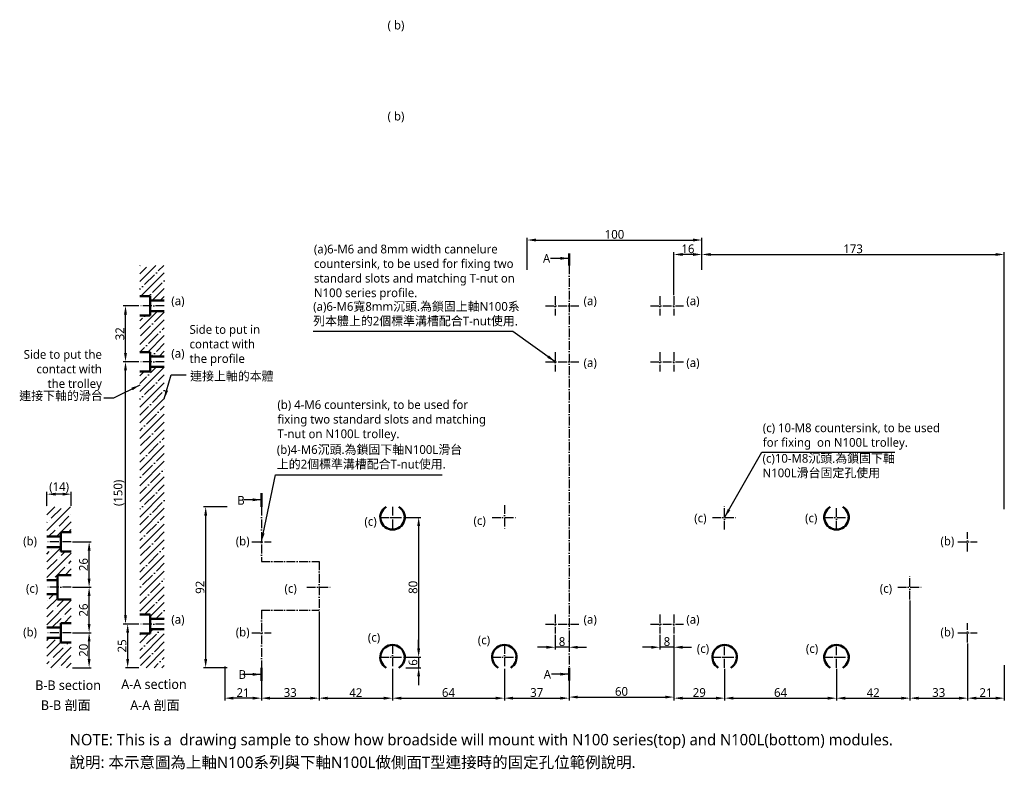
# Model space of a CAD drawing. Header units: millimetres. Extents: x 216 to 779, y 194 to 623.
import ezdxf

# ---------------------------------------------------------------- set-up
doc = ezdxf.new("R2010")
doc.units = ezdxf.units.MM
doc.linetypes.add('中心線5', pattern=[7.2, 5, -1, 0.2, -1])
doc.layers.add('中心線', color=5, linetype='中心線5')
doc.layers.add('標註線', color=3, linetype='Continuous')
doc.layers.add('外框線', color=7, linetype='Continuous', lineweight=50)
doc.styles.get("Standard").update_dxf_attribs({"font": 'msjh.ttf'})
doc.dimstyles.new('ISO-25', dxfattribs={"dimtxt": 5, "dimasz": 5, "dimexe": 1.25, "dimexo": 0.625, "dimtad": 1, "dimdec": 8, "dimtxsty": 'Standard', "dimcen": 2.5, "dimadec": 0, "dimazin": 0, "dimtfac": 1, "dimtdec": 8, "dimtmove": 0, "dimatfit": 3, "dimfxl": 0, "dimarcsym": 0})

# ---------------------------------------------------------------- blocks, each defined once
blk = doc.blocks.new('*D1')
at = {"layer": 'Defpoints', "color": 0}
for p in [(245.47, 272.39), (255.65, 272.39), (245.47, 252.39)]:
    blk.add_point(p, dxfattribs=at)
at = {"layer": '標註線', "color": 0, "lineweight": -2}
for p, q in [((246.09, 272.39), (256.9, 272.39)), ((255.65, 257.39), (255.65, 267.39)), ((246.09, 252.39), (256.9, 252.39))]:
    blk.add_line(p, q, dxfattribs=at)
at = {"layer": '標註線', "color": 0}
for points in [[(254.82, 267.39), (256.48, 267.39), (255.65, 272.39)], [(254.82, 257.39), (256.48, 257.39), (255.65, 252.39)]]:
    blk.add_solid(points, dxfattribs=at)
at = {"layer": '標註線', "color": 0, "insert": (252.44, 262.39), "char_height": 5, "attachment_point": 5, "rotation": 90}
blk.add_mtext('20', dxfattribs=at)
blk = doc.blocks.new('*D2')
at = {"layer": 'Defpoints', "color": 0}
for p in [(231.47, 351.65), (231.47, 344.39), (245.47, 344.39)]:
    blk.add_point(p, dxfattribs=at)
at = {"layer": '標註線', "color": 0, "lineweight": -2}
for p, q in [((231.47, 345.02), (231.47, 352.9)), ((240.47, 351.65), (236.47, 351.65)), ((245.47, 345.02), (245.47, 352.9))]:
    blk.add_line(p, q, dxfattribs=at)
at = {"layer": '標註線', "color": 0}
for points in [[(236.47, 352.48), (236.47, 350.82), (231.47, 351.65)], [(240.47, 352.48), (240.47, 350.82), (245.47, 351.65)]]:
    blk.add_solid(points, dxfattribs=at)
at = {"layer": '標註線', "color": 0, "insert": (238.47, 355.4), "char_height": 5, "attachment_point": 5}
blk.add_mtext('(14)', dxfattribs=at)
blk = doc.blocks.new('*D3')
at = {"layer": 'Defpoints', "color": 0}
for p in [(333.21, 253.77), (354.21, 252.39), (333.21, 234.98)]:
    blk.add_point(p, dxfattribs=at)
at = {"layer": '標註線', "color": 0, "lineweight": -2}
for p, q in [((333.21, 253.14), (333.21, 233.73)), ((354.21, 251.77), (354.21, 233.73)), ((349.21, 234.98), (338.21, 234.98))]:
    blk.add_line(p, q, dxfattribs=at)
at = {"layer": '標註線', "color": 0}
for points in [[(338.21, 235.81), (338.21, 234.14), (333.21, 234.98)], [(349.21, 235.81), (349.21, 234.14), (354.21, 234.98)]]:
    blk.add_solid(points, dxfattribs=at)
at = {"layer": '標註線', "color": 0, "insert": (343.71, 238.16), "char_height": 5, "attachment_point": 5}
blk.add_mtext('21', dxfattribs=at)
blk = doc.blocks.new('*D4')
at = {"layer": 'Defpoints', "color": 0}
for p in [(322.33, 344.39), (335.21, 344.39), (335.21, 252.39)]:
    blk.add_point(p, dxfattribs=at)
at = {"layer": '標註線', "color": 0, "lineweight": -2}
for p, q in [((334.59, 344.39), (321.08, 344.39)), ((322.33, 257.39), (322.33, 339.39)), ((334.59, 252.39), (321.08, 252.39))]:
    blk.add_line(p, q, dxfattribs=at)
at = {"layer": '標註線', "color": 0}
for points in [[(321.5, 339.39), (323.17, 339.39), (322.33, 344.39)], [(321.5, 257.39), (323.17, 257.39), (322.33, 252.39)]]:
    blk.add_solid(points, dxfattribs=at)
at = {"layer": '標註線', "color": 0, "insert": (319.12, 298.39), "char_height": 5, "attachment_point": 5, "rotation": 90}
blk.add_mtext('92', dxfattribs=at)
blk = doc.blocks.new('*D5')
at = {"layer": 'Defpoints', "color": 0}
for p in [(606.21, 488.74), (779.21, 488.74), (779.21, 342.39)]:
    blk.add_point(p, dxfattribs=at)
at = {"layer": '標註線', "color": 0, "lineweight": -2}
for p, q in [((606.21, 489.36), (606.21, 489.99)), ((611.21, 488.74), (774.21, 488.74)), ((779.21, 343.02), (779.21, 489.99))]:
    blk.add_line(p, q, dxfattribs=at)
at = {"layer": '標註線', "color": 0}
for points in [[(611.21, 489.57), (611.21, 487.9), (606.21, 488.74)], [(774.21, 489.57), (774.21, 487.9), (779.21, 488.74)]]:
    blk.add_solid(points, dxfattribs=at)
at = {"layer": '標註線', "color": 0, "insert": (692.71, 491.96), "char_height": 5, "attachment_point": 5}
blk.add_mtext('173', dxfattribs=at)
blk = doc.blocks.new('*D6')
at = {"layer": 'Defpoints', "color": 0}
for p in [(245.47, 298.39), (255.65, 298.39), (245.47, 272.39)]:
    blk.add_point(p, dxfattribs=at)
at = {"layer": '標註線', "color": 0, "lineweight": -2}
for p, q in [((246.09, 298.39), (256.9, 298.39)), ((255.65, 277.39), (255.65, 293.39)), ((246.09, 272.39), (256.9, 272.39))]:
    blk.add_line(p, q, dxfattribs=at)
at = {"layer": '標註線', "color": 0}
for points in [[(254.82, 293.39), (256.48, 293.39), (255.65, 298.39)], [(254.82, 277.39), (256.48, 277.39), (255.65, 272.39)]]:
    blk.add_solid(points, dxfattribs=at)
at = {"layer": '標註線', "color": 0, "insert": (252.44, 285.39), "char_height": 5, "attachment_point": 5, "rotation": 90}
blk.add_mtext('26', dxfattribs=at)
blk = doc.blocks.new('*D7')
at = {"layer": 'Defpoints', "color": 0}
for p in [(245.47, 324.39), (255.65, 324.39), (245.47, 298.39)]:
    blk.add_point(p, dxfattribs=at)
at = {"layer": '標註線', "color": 0, "lineweight": -2}
for p, q in [((246.09, 324.39), (256.9, 324.39)), ((255.65, 303.39), (255.65, 319.39)), ((246.09, 298.39), (256.9, 298.39))]:
    blk.add_line(p, q, dxfattribs=at)
at = {"layer": '標註線', "color": 0}
for points in [[(254.82, 319.39), (256.48, 319.39), (255.65, 324.39)], [(254.82, 303.39), (256.48, 303.39), (255.65, 298.39)]]:
    blk.add_solid(points, dxfattribs=at)
at = {"layer": '標註線', "color": 0, "insert": (252.44, 311.39), "char_height": 5, "attachment_point": 5, "rotation": 90}
blk.add_mtext('26', dxfattribs=at)
blk = doc.blocks.new('*D8')
at = {"layer": 'Defpoints', "color": 0}
for p in [(387.21, 285.24), (354.21, 252.39), (387.21, 234.98)]:
    blk.add_point(p, dxfattribs=at)
at = {"layer": '標註線', "color": 0, "lineweight": -2}
for p, q in [((387.21, 284.62), (387.21, 233.73)), ((354.21, 251.77), (354.21, 233.73)), ((359.21, 234.98), (382.21, 234.98))]:
    blk.add_line(p, q, dxfattribs=at)
at = {"layer": '標註線', "color": 0}
for points in [[(359.21, 235.81), (359.21, 234.14), (354.21, 234.98)], [(382.21, 235.81), (382.21, 234.14), (387.21, 234.98)]]:
    blk.add_solid(points, dxfattribs=at)
at = {"layer": '標註線', "color": 0, "insert": (370.71, 238.18), "char_height": 5, "attachment_point": 5}
blk.add_mtext('33', dxfattribs=at)
blk = doc.blocks.new('*D9')
at = {"layer": 'Defpoints', "color": 0}
for p in [(590.21, 271.89), (530.21, 252.39), (590.21, 235.6)]:
    blk.add_point(p, dxfattribs=at)
at = {"layer": '標註線', "color": 0, "lineweight": -2}
for p, q in [((590.21, 271.27), (590.21, 234.35)), ((530.21, 251.77), (530.21, 234.35)), ((535.21, 235.6), (585.21, 235.6))]:
    blk.add_line(p, q, dxfattribs=at)
at = {"layer": '標註線', "color": 0}
for points in [[(535.21, 236.43), (535.21, 234.77), (530.21, 235.6)], [(585.21, 236.43), (585.21, 234.77), (590.21, 235.6)]]:
    blk.add_solid(points, dxfattribs=at)
at = {"layer": '標註線', "color": 0, "insert": (560.21, 238.81), "char_height": 5, "attachment_point": 5}
blk.add_mtext('60', dxfattribs=at)
blk = doc.blocks.new('*D10')
at = {"layer": 'Defpoints', "color": 0}
for p in [(725.21, 290.77), (758.21, 266.89), (758.21, 234.98)]:
    blk.add_point(p, dxfattribs=at)
at = {"layer": '標註線', "color": 0, "lineweight": -2}
for p, q in [((725.21, 290.14), (725.21, 233.73)), ((758.21, 266.27), (758.21, 233.73)), ((730.21, 234.98), (753.21, 234.98))]:
    blk.add_line(p, q, dxfattribs=at)
at = {"layer": '標註線', "color": 0}
for points in [[(730.21, 235.81), (730.21, 234.14), (725.21, 234.98)], [(753.21, 235.81), (753.21, 234.14), (758.21, 234.98)]]:
    blk.add_solid(points, dxfattribs=at)
at = {"layer": '標註線', "color": 0, "insert": (741.71, 238.18), "char_height": 5, "attachment_point": 5}
blk.add_mtext('33', dxfattribs=at)
blk = doc.blocks.new('*D11')
at = {"layer": 'Defpoints', "color": 0}
for p in [(758.21, 266.27), (779.21, 254.39), (779.21, 234.98)]:
    blk.add_point(p, dxfattribs=at)
at = {"layer": '標註線', "color": 0, "lineweight": -2}
for p, q in [((758.21, 265.64), (758.21, 233.73)), ((779.21, 253.77), (779.21, 233.73)), ((763.21, 234.98), (774.21, 234.98))]:
    blk.add_line(p, q, dxfattribs=at)
at = {"layer": '標註線', "color": 0}
for points in [[(763.21, 235.81), (763.21, 234.14), (758.21, 234.98)], [(774.21, 235.81), (774.21, 234.14), (779.21, 234.98)]]:
    blk.add_solid(points, dxfattribs=at)
at = {"layer": '標註線', "color": 0, "insert": (768.71, 238.16), "char_height": 5, "attachment_point": 5}
blk.add_mtext('21', dxfattribs=at)
blk = doc.blocks.new('*D12')
at = {"layer": 'Defpoints', "color": 0}
for p in [(590.21, 488.74), (606.21, 479.39), (590.21, 464.89)]:
    blk.add_point(p, dxfattribs=at)
at = {"layer": '標註線', "color": 0, "lineweight": -2}
for p, q in [((590.21, 465.52), (590.21, 489.99)), ((601.21, 488.74), (595.21, 488.74)), ((606.21, 480.02), (606.21, 489.99))]:
    blk.add_line(p, q, dxfattribs=at)
at = {"layer": '標註線', "color": 0}
for points in [[(595.21, 489.57), (595.21, 487.9), (590.21, 488.74)], [(601.21, 489.57), (601.21, 487.9), (606.21, 488.74)]]:
    blk.add_solid(points, dxfattribs=at)
at = {"layer": '標註線', "color": 0, "insert": (598.21, 491.96), "char_height": 5, "attachment_point": 5}
blk.add_mtext('16', dxfattribs=at)
blk = doc.blocks.new('*D13')
at = {"layer": 'Defpoints', "color": 0}
for p in [(522.21, 271.89), (530.21, 271.89), (522.21, 264.1)]:
    blk.add_point(p, dxfattribs=at)
at = {"layer": '標註線', "color": 0, "lineweight": -2}
for p, q in [((522.21, 271.27), (522.21, 262.85)), ((530.21, 271.27), (530.21, 262.85)), ((517.21, 264.1), (512.21, 264.1)), ((530.21, 264.1), (522.21, 264.1)), ((535.21, 264.1), (540.21, 264.1))]:
    blk.add_line(p, q, dxfattribs=at)
at = {"layer": '標註線', "color": 0}
for points in [[(517.21, 264.93), (517.21, 263.26), (522.21, 264.1)], [(535.21, 264.93), (535.21, 263.26), (530.21, 264.1)]]:
    blk.add_solid(points, dxfattribs=at)
at = {"layer": '標註線', "color": 0, "insert": (526.21, 267.31), "char_height": 5, "attachment_point": 5}
blk.add_mtext('8', dxfattribs=at)
blk = doc.blocks.new('*D14')
at = {"layer": 'Defpoints', "color": 0}
for p in [(582.21, 271.89), (590.21, 271.89), (582.21, 264.1)]:
    blk.add_point(p, dxfattribs=at)
at = {"layer": '標註線', "color": 0, "lineweight": -2}
for p, q in [((582.21, 271.27), (582.21, 262.85)), ((590.21, 271.27), (590.21, 262.85)), ((577.21, 264.1), (572.21, 264.1)), ((590.21, 264.1), (582.21, 264.1)), ((595.21, 264.1), (600.21, 264.1))]:
    blk.add_line(p, q, dxfattribs=at)
at = {"layer": '標註線', "color": 0}
for points in [[(577.21, 264.93), (577.21, 263.26), (582.21, 264.1)], [(595.21, 264.93), (595.21, 263.26), (590.21, 264.1)]]:
    blk.add_solid(points, dxfattribs=at)
at = {"layer": '標註線', "color": 0, "insert": (586.21, 267.31), "char_height": 5, "attachment_point": 5}
blk.add_mtext('8', dxfattribs=at)
blk = doc.blocks.new('*D15')
at = {"layer": 'Defpoints', "color": 0}
for p in [(387.21, 285.24), (429.21, 252.39), (429.21, 234.98)]:
    blk.add_point(p, dxfattribs=at)
at = {"layer": '標註線', "color": 0, "lineweight": -2}
for p, q in [((387.21, 284.62), (387.21, 233.73)), ((429.21, 251.77), (429.21, 233.73)), ((392.21, 234.98), (424.21, 234.98))]:
    blk.add_line(p, q, dxfattribs=at)
at = {"layer": '標註線', "color": 0}
for points in [[(392.21, 235.81), (392.21, 234.14), (387.21, 234.98)], [(424.21, 235.81), (424.21, 234.14), (429.21, 234.98)]]:
    blk.add_solid(points, dxfattribs=at)
at = {"layer": '標註線', "color": 0, "insert": (408.21, 238.14), "char_height": 5, "attachment_point": 5}
blk.add_mtext('42', dxfattribs=at)
blk = doc.blocks.new('*D16')
at = {"layer": 'Defpoints', "color": 0}
for p in [(725.21, 291.39), (683.21, 251.77), (725.21, 234.98)]:
    blk.add_point(p, dxfattribs=at)
at = {"layer": '標註線', "color": 0, "lineweight": -2}
for p, q in [((725.21, 290.77), (725.21, 233.73)), ((683.21, 251.14), (683.21, 233.73)), ((688.21, 234.98), (720.21, 234.98))]:
    blk.add_line(p, q, dxfattribs=at)
at = {"layer": '標註線', "color": 0}
for points in [[(688.21, 235.81), (688.21, 234.14), (683.21, 234.98)], [(720.21, 235.81), (720.21, 234.14), (725.21, 234.98)]]:
    blk.add_solid(points, dxfattribs=at)
at = {"layer": '標註線', "color": 0, "insert": (704.21, 238.14), "char_height": 5, "attachment_point": 5}
blk.add_mtext('42', dxfattribs=at)
blk = doc.blocks.new('*D17')
at = {"layer": 'Defpoints', "color": 0}
for p in [(429.21, 252.39), (493.21, 252.39), (493.21, 234.98)]:
    blk.add_point(p, dxfattribs=at)
at = {"layer": '標註線', "color": 0, "lineweight": -2}
for p, q in [((429.21, 251.77), (429.21, 233.73)), ((493.21, 251.77), (493.21, 233.73)), ((434.21, 234.98), (488.21, 234.98))]:
    blk.add_line(p, q, dxfattribs=at)
at = {"layer": '標註線', "color": 0}
for points in [[(434.21, 235.81), (434.21, 234.14), (429.21, 234.98)], [(488.21, 235.81), (488.21, 234.14), (493.21, 234.98)]]:
    blk.add_solid(points, dxfattribs=at)
at = {"layer": '標註線', "color": 0, "insert": (461.21, 238.18), "char_height": 5, "attachment_point": 5}
blk.add_mtext('64', dxfattribs=at)
blk = doc.blocks.new('*D18')
at = {"layer": 'Defpoints', "color": 0}
for p in [(493.21, 252.39), (530.21, 252.39), (530.21, 234.98)]:
    blk.add_point(p, dxfattribs=at)
at = {"layer": '標註線', "color": 0, "lineweight": -2}
for p, q in [((493.21, 251.77), (493.21, 233.73)), ((530.21, 251.77), (530.21, 233.73)), ((498.21, 234.98), (525.21, 234.98))]:
    blk.add_line(p, q, dxfattribs=at)
at = {"layer": '標註線', "color": 0}
for points in [[(498.21, 235.81), (498.21, 234.14), (493.21, 234.98)], [(525.21, 235.81), (525.21, 234.14), (530.21, 234.98)]]:
    blk.add_solid(points, dxfattribs=at)
at = {"layer": '標註線', "color": 0, "insert": (511.71, 238.18), "char_height": 5, "attachment_point": 5}
blk.add_mtext('37', dxfattribs=at)
blk = doc.blocks.new('*D19')
at = {"layer": 'Defpoints', "color": 0}
for p in [(590.21, 271.89), (619.21, 252.39), (619.21, 234.98)]:
    blk.add_point(p, dxfattribs=at)
at = {"layer": '標註線', "color": 0, "lineweight": -2}
for p, q in [((590.21, 271.27), (590.21, 233.73)), ((619.21, 251.77), (619.21, 233.73)), ((595.21, 234.98), (614.21, 234.98))]:
    blk.add_line(p, q, dxfattribs=at)
at = {"layer": '標註線', "color": 0}
for points in [[(595.21, 235.81), (595.21, 234.14), (590.21, 234.98)], [(614.21, 235.81), (614.21, 234.14), (619.21, 234.98)]]:
    blk.add_solid(points, dxfattribs=at)
at = {"layer": '標註線', "color": 0, "insert": (604.71, 238.18), "char_height": 5, "attachment_point": 5}
blk.add_mtext('29', dxfattribs=at)
blk = doc.blocks.new('*D20')
at = {"layer": 'Defpoints', "color": 0}
for p in [(619.21, 252.39), (683.21, 252.39), (683.21, 234.98)]:
    blk.add_point(p, dxfattribs=at)
at = {"layer": '標註線', "color": 0, "lineweight": -2}
for p, q in [((619.21, 251.77), (619.21, 233.73)), ((683.21, 251.77), (683.21, 233.73)), ((624.21, 234.98), (678.21, 234.98))]:
    blk.add_line(p, q, dxfattribs=at)
at = {"layer": '標註線', "color": 0}
for points in [[(624.21, 235.81), (624.21, 234.14), (619.21, 234.98)], [(678.21, 235.81), (678.21, 234.14), (683.21, 234.98)]]:
    blk.add_solid(points, dxfattribs=at)
at = {"layer": '標註線', "color": 0, "insert": (651.21, 238.18), "char_height": 5, "attachment_point": 5}
blk.add_mtext('64', dxfattribs=at)
blk = doc.blocks.new('*D21')
at = {"layer": 'Defpoints', "color": 0}
for p in [(606.21, 496.99), (506.21, 479.39), (606.21, 479.39)]:
    blk.add_point(p, dxfattribs=at)
at = {"layer": '標註線', "color": 0, "lineweight": -2}
for p, q in [((506.21, 480.02), (506.21, 498.24)), ((511.21, 496.99), (601.21, 496.99)), ((606.21, 480.02), (606.21, 498.24))]:
    blk.add_line(p, q, dxfattribs=at)
at = {"layer": '標註線', "color": 0}
for points in [[(511.21, 497.82), (511.21, 496.16), (506.21, 496.99)], [(601.21, 497.82), (601.21, 496.16), (606.21, 496.99)]]:
    blk.add_solid(points, dxfattribs=at)
at = {"layer": '標註線', "color": 0, "insert": (556.21, 500.21), "char_height": 5, "attachment_point": 5}
blk.add_mtext('100', dxfattribs=at)
blk = doc.blocks.new('*D22')
at = {"layer": 'Defpoints', "color": 0}
for p in [(277.71, 277.39), (284.65, 277.39), (284.65, 252.39)]:
    blk.add_point(p, dxfattribs=at)
at = {"layer": '標註線', "color": 0, "lineweight": -2}
for p, q in [((284.02, 277.39), (276.46, 277.39)), ((277.71, 257.39), (277.71, 272.39)), ((284.02, 252.39), (276.46, 252.39))]:
    blk.add_line(p, q, dxfattribs=at)
at = {"layer": '標註線', "color": 0}
for points in [[(276.88, 272.39), (278.54, 272.39), (277.71, 277.39)], [(276.88, 257.39), (278.54, 257.39), (277.71, 252.39)]]:
    blk.add_solid(points, dxfattribs=at)
at = {"layer": '標註線', "color": 0, "insert": (274.5, 264.89), "char_height": 5, "attachment_point": 5, "rotation": 90}
blk.add_mtext('25', dxfattribs=at)
blk = doc.blocks.new('*D23')
at = {"layer": 'Defpoints', "color": 0}
for p in [(276.46, 427.39), (284.65, 427.39), (284.65, 277.39)]:
    blk.add_point(p, dxfattribs=at)
at = {"layer": '標註線', "color": 0, "lineweight": -2}
for p, q in [((284.02, 427.39), (275.21, 427.39)), ((276.46, 282.39), (276.46, 422.39)), ((284.02, 277.39), (275.21, 277.39))]:
    blk.add_line(p, q, dxfattribs=at)
at = {"layer": '標註線', "color": 0}
for points in [[(275.63, 422.39), (277.29, 422.39), (276.46, 427.39)], [(275.63, 282.39), (277.29, 282.39), (276.46, 277.39)]]:
    blk.add_solid(points, dxfattribs=at)
at = {"layer": '標註線', "color": 0, "insert": (272.71, 352.39), "char_height": 5, "attachment_point": 5, "rotation": 90}
blk.add_mtext('(150)', dxfattribs=at)
blk = doc.blocks.new('*D24')
at = {"layer": 'Defpoints', "color": 0}
for p in [(276.46, 459.39), (284.65, 459.39), (284.65, 427.39)]:
    blk.add_point(p, dxfattribs=at)
at = {"layer": '標註線', "color": 0, "lineweight": -2}
for p, q in [((284.02, 459.39), (275.21, 459.39)), ((276.46, 432.39), (276.46, 454.39)), ((284.02, 427.39), (275.21, 427.39))]:
    blk.add_line(p, q, dxfattribs=at)
at = {"layer": '標註線', "color": 0}
for points in [[(275.63, 454.39), (277.29, 454.39), (276.46, 459.39)], [(275.63, 432.39), (277.29, 432.39), (276.46, 427.39)]]:
    blk.add_solid(points, dxfattribs=at)
at = {"layer": '標註線', "color": 0, "insert": (273.25, 443.39), "char_height": 5, "attachment_point": 5, "rotation": 90}
blk.add_mtext('32', dxfattribs=at)
blk = doc.blocks.new('*D31')
at = {"layer": 'Defpoints', "color": 0}
for p in [(436.21, 338.39), (436.21, 258.39), (444.17, 258.39)]:
    blk.add_point(p, dxfattribs=at)
at = {"layer": '標註線', "color": 0, "lineweight": -2}
for p, q in [((436.84, 338.39), (445.42, 338.39)), ((444.17, 333.39), (444.17, 263.39)), ((436.84, 258.39), (445.42, 258.39))]:
    blk.add_line(p, q, dxfattribs=at)
at = {"layer": '標註線', "color": 0}
for points in [[(443.34, 333.39), (445, 333.39), (444.17, 338.39)], [(443.34, 263.39), (445, 263.39), (444.17, 258.39)]]:
    blk.add_solid(points, dxfattribs=at)
at = {"layer": '標註線', "color": 0, "insert": (440.96, 298.39), "char_height": 5, "attachment_point": 5, "rotation": 90}
blk.add_mtext('80', dxfattribs=at)
blk = doc.blocks.new('*D32')
at = {"layer": 'Defpoints', "color": 0}
for p in [(436.21, 258.39), (436.21, 252.39), (444.17, 252.39)]:
    blk.add_point(p, dxfattribs=at)
at = {"layer": '標註線', "color": 0, "lineweight": -2}
for p, q in [((444.17, 263.39), (444.17, 268.39)), ((436.84, 258.39), (445.42, 258.39)), ((444.17, 258.39), (444.17, 252.39)), ((436.84, 252.39), (445.42, 252.39)), ((444.17, 247.39), (444.17, 242.39))]:
    blk.add_line(p, q, dxfattribs=at)
at = {"layer": '標註線', "color": 0}
for points in [[(443.34, 263.39), (445, 263.39), (444.17, 258.39)], [(443.34, 247.39), (445, 247.39), (444.17, 252.39)]]:
    blk.add_solid(points, dxfattribs=at)
at = {"layer": '標註線', "color": 0, "insert": (440.96, 255.39), "char_height": 5, "attachment_point": 5, "rotation": 90}
blk.add_mtext('6', dxfattribs=at)

msp = doc.modelspace()

# ---------------------------------------------------------------- hatches: boundary and pattern name
h = msp.add_hatch()
h.set_pattern_fill('ANSI35', color=256)
h.paths.add_polyline_path([(298.64931915, 274.39464349), (290.64931915, 274.39464349), (290.64931915, 271.89464349), (284.64931915, 271.89464349), (284.64931915, 252.39464349), (298.64931915, 252.39464349)])
h.paths.add_polyline_path([(298.64931915, 424.39464349), (290.64931915, 424.39464349), (290.64931915, 421.89464349), (284.64931915, 421.89464349), (284.64931915, 282.89464349), (290.64931915, 282.89464349), (290.64931915, 280.39464349), (298.64931915, 280.39464349)])
h.paths.add_polyline_path([(298.64931915, 456.39464349), (290.64931915, 456.39464349), (290.64931915, 453.89464349), (284.64931915, 453.89464349), (284.64931915, 432.89464349), (290.64931915, 432.89464349), (290.64931915, 430.39464349), (298.64931915, 430.39464349)])
h.paths.add_polyline_path([(298.64931915, 482.39464349), (284.64931915, 482.39464349), (284.64931915, 464.89464349), (290.64931915, 464.89464349), (290.64931915, 462.39464349), (298.64931915, 462.39464349)])

# ---------------------------------------------------------------- linework, layer by layer
at = {"lineweight": 50}
for p, q in [((290.64931915, 464.89464349), (284.64931915, 464.89464349)), ((290.64931915, 464.89464349), (290.64931915, 453.89464349)), ((298.64931915, 462.39464349), (290.64931915, 462.39464349)), ((298.64931915, 456.39464349), (290.64931915, 456.39464349)), ((290.64931915, 453.89464349), (284.64931915, 453.89464349)), ((290.64931915, 432.89464349), (284.64931915, 432.89464349)), ((290.64931915, 432.89464349), (290.64931915, 421.89464349)), ((298.64931915, 430.39464349), (290.64931915, 430.39464349)), ((298.64931915, 424.39464349), (290.64931915, 424.39464349)), ((290.64931915, 421.89464349), (284.64931915, 421.89464349)), ((231.46659712, 327.39464349), (239.46659712, 327.39464349)), ((239.46659712, 329.89464349), (239.46659712, 318.89464349)), ((239.46659712, 329.89464349), (245.46659712, 329.89464349)), ((231.46659712, 321.39464349), (239.46659712, 321.39464349)), ((239.46659712, 318.89464349), (245.46659712, 318.89464349)), ((237.46659712, 305.39464349), (237.46659712, 291.39464349)), ((237.46659712, 305.39464349), (245.46659712, 305.39464349)), ((231.46659712, 302.39464349), (237.46659712, 302.39464349)), ((231.46659712, 294.39464349), (237.46659712, 294.39464349)), ((237.46659712, 291.39464349), (245.46659712, 291.39464349)), ((290.64931915, 282.89464349), (284.64931915, 282.89464349)), ((290.64931915, 282.89464349), (290.64931915, 271.89464349)), ((239.46659712, 277.89464349), (239.46659712, 266.89464349)), ((239.46659712, 277.89464349), (245.46659712, 277.89464349)), ((298.64931915, 280.39464349), (290.64931915, 280.39464349)), ((231.46659712, 275.39464349), (239.46659712, 275.39464349)), ((290.64931915, 271.89464349), (284.64931915, 271.89464349)), ((298.64931915, 274.39464349), (290.64931915, 274.39464349)), ((231.46659712, 269.39464349), (239.46659712, 269.39464349)), ((239.46659712, 266.89464349), (245.46659712, 266.89464349))]:
    msp.add_line(p, q, dxfattribs=at)
for p, q in [((231.46659712, 339.8597514), (236.0014892, 344.39464349)), ((231.46659712, 330.87949528), (244.98174532, 344.39464349)), ((231.46659712, 344.34987752), (231.51136308, 344.39464349)), ((233.97911227, 337.88213656), (239.59177235, 343.49479663)), ((238.46924033, 333.39200849), (244.08190041, 339.00466857)), ((245.20443242, 340.12720059), (245.20443242, 340.12720059)), ((231.46659712, 335.3696214), (231.73404824, 335.63707252)), ((232.85658026, 336.75960454), (232.85658026, 336.75960454)), ((236.96200145, 327.39464349), (245.46659712, 335.89923916)), ((232.47187532, 327.39464349), (236.2241763, 331.14694446)), ((237.34670832, 332.26947648), (237.34670832, 332.26947648)), ((243.95213145, 329.89464349), (245.46659712, 331.40910916)), ((235.10164429, 321.04415633), (235.45213145, 321.39464349)), ((231.46659712, 312.91898304), (239.46659712, 320.91898304)), ((231.46659712, 317.40910916), (232.85658026, 318.7990923)), ((231.46659712, 303.93872692), (245.46659712, 317.93872692)), ((233.97911227, 319.92162431), (233.97911227, 319.92162431)), ((239.59177235, 316.55402827), (241.93238757, 318.89464349)), ((231.73404824, 308.69630416), (237.34670832, 314.30896424)), ((236.2241763, 304.2061761), (241.83683638, 309.81883618)), ((238.46924033, 315.43149625), (238.46924033, 315.43149625)), ((242.95936839, 310.94136819), (242.95936839, 310.94136819)), ((244.08190041, 312.06390021), (245.46659712, 313.44859692)), ((241.90276981, 305.39464349), (245.46659712, 308.9584708)), ((235.10164429, 303.08364409), (235.10164429, 303.08364409)), ((232.85658026, 291.85832393), (235.39289981, 294.39464349)), ((231.46659712, 285.97821468), (237.46659712, 291.97821468)), ((231.46659712, 276.99795856), (245.46659712, 290.99795856)), ((231.73404824, 290.73579192), (231.73404824, 290.73579192)), ((237.34670832, 287.36819587), (241.37315593, 291.39464349)), ((231.46659712, 281.48808468), (235.10164429, 285.12313184)), ((236.2241763, 286.24566386), (236.2241763, 286.24566386)), ((240.71430436, 281.7555358), (240.71430436, 281.7555358)), ((241.34353817, 277.89464349), (245.46659712, 282.01770243)), ((241.83683638, 282.87806781), (245.46659712, 286.50782856)), ((234.35341205, 275.39464349), (239.59177235, 280.63300378)), ((238.84353817, 275.39464349), (239.46659712, 276.01770243)), ((231.46659712, 268.01770243), (232.84353817, 269.39464349)), ((231.46659712, 263.52757243), (236.2241763, 268.28515162)), ((231.46659712, 259.03744631), (239.46659712, 267.03744631)), ((241.83683638, 264.91755557), (241.83683638, 264.91755557)), ((242.95936839, 266.04008759), (243.81392429, 266.89464349)), ((233.80405041, 252.39464349), (245.46659712, 264.05719019)), ((235.10164429, 258.18236348), (240.71430436, 263.79502356)), ((239.59177235, 253.69223542), (245.20443242, 259.3048955)), ((231.46659712, 254.54731631), (232.85658026, 255.93729945)), ((233.97911227, 257.05983147), (233.97911227, 257.05983147)), ((242.78430654, 252.39464349), (245.46659712, 255.07693407)), ((238.46924033, 252.56970341), (238.46924033, 252.56970341))]:
    msp.add_line(p, q)
at = {"layer": '中心線'}
for p, q in [((530.21102133, 482.39464349), (530.21102133, 252.39464349)), ((522.21102133, 464.89464349), (522.21102133, 453.89464349)), ((582.21102133, 464.89464349), (582.21102133, 453.89464349)), ((590.21102133, 464.89464349), (590.21102133, 453.89464349)), ((298.64931915, 459.39464349), (284.64931915, 459.39464349)), ((516.71102133, 459.39464349), (535.71102133, 459.39464349)), ((576.71102133, 459.39464349), (595.71102133, 459.39464349)), ((522.21102133, 432.89464349), (522.21102133, 421.89464349)), ((582.21102133, 432.89464349), (582.21102133, 421.89464349)), ((590.21102133, 432.89464349), (590.21102133, 421.89464349)), ((298.64931915, 427.39464349), (284.64931915, 427.39464349)), ((516.71102133, 427.39464349), (535.71102133, 427.39464349)), ((576.71102133, 427.39464349), (595.71102133, 427.39464349)), ((354.21102133, 344.39464349), (354.21102133, 313.21638212)), ((429.21102133, 344.39464349), (429.21102133, 331.39464349)), ((493.21102133, 345.39464349), (493.21102133, 331.39464349)), ((619.21102133, 331.39464349), (619.21102133, 345.39464349)), ((683.21102133, 331.39464349), (683.21102133, 344.39464349)), ((422.21102133, 338.39464349), (436.21102133, 338.39464349)), ((486.21102133, 338.39464349), (500.21102133, 338.39464349)), ((612.21102133, 338.39464349), (626.21102133, 338.39464349)), ((676.21102133, 338.39464349), (690.21102133, 338.39464349)), ((758.21102133, 318.89464349), (758.21102133, 329.89464349)), ((245.46659712, 324.39464349), (231.46659712, 324.39464349)), ((348.71102133, 324.39464349), (359.71102133, 324.39464349)), ((752.71102133, 324.39464349), (763.71102133, 324.39464349)), ((354.21102133, 313.21638212), (387.21102133, 313.21638212)), ((387.21102133, 313.21638212), (387.21102133, 285.24116857)), ((725.21102133, 291.39464349), (725.21102133, 305.39464349)), ((245.46659712, 298.39464349), (231.46659712, 298.39464349)), ((380.21102133, 298.39464349), (394.21102133, 298.39464349)), ((718.21102133, 298.39464349), (732.21102133, 298.39464349)), ((354.21102133, 285.24116857), (387.21102133, 285.24116857)), ((354.21102133, 285.24116857), (354.21102133, 252.39464349)), ((522.21102133, 282.89464349), (522.21102133, 271.89464349)), ((582.21102133, 282.89464349), (582.21102133, 271.89464349)), ((590.21102133, 282.89464349), (590.21102133, 271.89464349)), ((298.64931915, 277.39464349), (284.64931915, 277.39464349)), ((516.71102133, 277.39464349), (535.71102133, 277.39464349)), ((576.71102133, 277.39464349), (595.71102133, 277.39464349)), ((758.21102133, 266.89464349), (758.21102133, 277.89464349)), ((245.46659712, 272.39464349), (231.46659712, 272.39464349)), ((348.71102133, 272.39464349), (359.71102133, 272.39464349)), ((752.71102133, 272.39464349), (763.71102133, 272.39464349)), ((429.21102133, 265.39464349), (429.21102133, 252.39464349)), ((493.21102133, 265.39464349), (493.21102133, 252.39464349)), ((619.21102133, 252.39464349), (619.21102133, 265.39464349)), ((683.21102133, 252.39464349), (683.21102133, 265.39464349)), ((422.21102133, 258.39464349), (436.21102133, 258.39464349)), ((486.21102133, 258.39464349), (500.21102133, 258.39464349)), ((612.21102133, 258.39464349), (626.21102133, 258.39464349)), ((676.21102133, 258.39464349), (690.21102133, 258.39464349))]:
    msp.add_line(p, q, dxfattribs=at)
at = {"layer": '外框線'}
for centre, start, end in [((429.21102133, 338.39464349), 121.0027191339, 58.9972808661), ((683.21102133, 338.39464349), 121.0027191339, 58.9972808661), ((429.21102133, 258.39464349), 301.0027191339, 238.9972808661), ((493.21102133, 258.39464349), 301.0027191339, 238.9972808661), ((619.21102133, 258.39464349), 301.0027191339, 238.9972808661), ((683.21102133, 258.39464349), 301.0027191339, 238.9972808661)]:
    msp.add_arc(centre, 7, start, end, dxfattribs=at)
at = {"layer": '標註線', "lineweight": 50}
for p, q in [((530.21102133, 482.39464349), (530.21102133, 489.20569693)), ((354.21102133, 344.39464349), (354.21102133, 352.22707564)), ((354.21102133, 244.94005802), (354.21102133, 252.39464349)), ((530.21102133, 252.39464349), (530.21102133, 245.1661708))]:
    msp.add_line(p, q, dxfattribs=at)

# ---------------------------------------------------------------- texts
at = {"char_height": 5, "attachment_point": 1}
for s, insert, width in [('(a)6-M6 and 8mm width cannelure \\Pcountersink, to be used for fixing two\\Pstandard slots and matching T-nut on\\PN100 series profile.', (384.25357242, 494.33119551), 2.842170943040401e-14), ('(b) 4-M6 countersink, to be used for\\Pfixing two standard slots and matching \\PT-nut on N100L trolley.', (363.36128493, 405.34855625), 2.842170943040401e-14), ('(c) 10-M8 countersink, to be used\\Pfor fixing  on N100L trolley.', (641.03364006, 392.09670977), 5.684341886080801e-14)]:
    msp.add_mtext(s, dxfattribs=dict(at, insert=insert, width=width))
for s, insert, char_height, attachment_point in [('Side to put in\\Pcontact with\\Pthe profile', (313.08885012, 448.35693609), 5, 1), ('Side to put the\\Pcontact with\\Pthe trolley', (262.9537315, 410.73246947), 5, 9), ('B-B section', (224.83664168, 245.13373546), 5.5, 1), ('A-A section', (274.02763682, 245.70777774), 5.5, 1), ('\\pt260;NOTE: This is a  drawing sample to show how broadside will mount with N100 series(top) and N100L(bottom) modules.', (244.49120765, 214.50635353), 6.5, 1)]:
    msp.add_mtext(s, dxfattribs=dict(insert=insert, char_height=char_height, attachment_point=attachment_point))
at = {"layer": '標註線'}
for s, insert, char_height, attachment_point in [('( b)', (426.39153711, 622.42614576), 5, 1), ('( b)', (426.39153711, 570.36292627), 5, 1), ('(a)', (302.66776373, 464.72511287), 5, 1), ('(a)6-M6寬8mm沉頭.為鎖固上軸N100系\\P列本體上的2個標準溝槽配合T-nut使用.', (383.82749128, 461.51902602), 5, 1), ('(a)', (538.53196257, 464.72471287), 5, 1), ('(a)', (597.29739089, 464.72471287), 5, 1), ('(a)', (302.66776373, 434.6999133), 5, 1), ('(a)', (538.53196257, 429.3610173), 5, 1), ('(a)', (597.29739089, 429.3610173), 5, 1), ('連接上軸的本體', (313.42467821, 421.63819414), 5, 1), ('連接下軸的滑台', (263.43455254, 404.78602276), 5, 9), ('(b)4-M6沉頭.為鎖固下軸N100L滑台\\P上的2個標準溝槽配合T-nut使用.', (363.0313679, 379.66484576), 5, 1), ('(c)10-M8沉頭.為鎖固下軸\\PN100L滑台固定孔使用', (640.90253737, 374.6447587), 5, 1), ('(c)', (413.1431433, 338.56897471), 5, 1), ('(c)', (475.54887946, 339.06013686), 5, 1), ('(c)', (601.8345032, 340.53362421), 5, 1), ('(c)', (665.22300651, 340.53362421), 5, 1), ('(b)', (217.90669853, 327.34970408), 5, 1), ('(b)', (339.54395507, 327.34970408), 5, 1), ('(b)', (742.68369638, 327.34970408), 5, 1), ('(c)', (219.53794758, 300.25830354), 5, 1), ('(c)', (367.40999012, 300.25830354), 5, 1), ('(c)', (707.9733939, 300.25830354), 5, 1), ('(a)', (302.66776373, 282.5531301), 5, 1), ('(a)', (538.53196257, 282.5531301), 5, 1), ('(a)', (597.29739089, 282.5531301), 5, 1), ('(b)', (217.90669853, 275.2864846), 5, 1), ('(b)', (339.54395507, 275.2864846), 5, 1), ('(c)', (415.10867764, 272.26204385), 5, 1), ('(c)', (478.00579805, 270.7885565), 5, 1), ('(b)', (742.68369638, 275.2864846), 5, 1), ('(c)', (603.30865463, 265.87693228), 5, 1), ('(c)', (665.71439078, 265.87693228), 5, 1), ('B-B 剖面', (228.05031037, 233.72767733), 5.5, 1), ('A-A 剖面', (279.19642997, 233.72767733), 5.5, 1), ('說明: 本示意圖為上軸N100系列與下軸N100L做側面T型連接時的固定孔位範例說明.', (244.49120765, 201.56888091), 6.5, 1)]:
    msp.add_mtext(s, dxfattribs=dict(at, insert=insert, char_height=char_height, attachment_point=attachment_point))
at = {"layer": '標註線', "lineweight": 50, "char_height": 5, "attachment_point": 1}
for s, insert, width in [('A', (515.27067322, 488.99035461), 1.953992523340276e-14), ('B', (340.40800298, 350.61221317), 1.77635683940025e-15), ('B', (341.11775612, 251.01442051), 1.77635683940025e-15), ('A', (515.72899725, 251.13394227), 1.953992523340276e-14)]:
    msp.add_mtext(s, dxfattribs=dict(at, insert=insert, width=width))

# ---------------------------------------------------------------- dimensions: what is measured, and where the dimension line sits
at = {"layer": '標註線'}
for base, p1, p2, picture, middle in [((606.2110213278, 496.9911535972), (506.2110213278, 479.3946434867), (606.2110213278, 479.3946434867), '*D21', (556.2110213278, 500.2146042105)), ((590.2110213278, 488.735909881), (606.2110213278, 479.3946434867), (590.2110213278, 464.8946434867), '*D12', (598.2110213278, 491.9593604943)), ((779.2110213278, 488.735909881), (606.2110213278, 488.735909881), (779.2110213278, 342.3946434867), '*D5', (692.7110213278, 491.9593604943)), ((725.2110213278, 234.9753242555), (683.2110213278, 251.7696434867), (725.2110213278, 291.3946434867), '*D16', (704.2110213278, 238.142286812)), ((758.2110213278, 234.9753242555), (725.2110213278, 290.7696434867), (758.2110213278, 266.8946434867), '*D10', (741.7110213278, 238.1842493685)), ((387.2110213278, 234.9753242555), (354.2110213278, 252.3946434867), (387.2110213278, 285.2411685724), '*D8', (370.7110213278, 238.1842493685)), ((429.2110213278, 234.9753242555), (387.2110213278, 285.2411685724), (429.2110213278, 252.3946434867), '*D15', (408.2110213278, 238.142286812)), ((522.2110213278, 264.0963675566), (530.2110213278, 271.8946434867), (522.2110213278, 271.8946434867), '*D13', (526.2110213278, 267.3052926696)), ((590.2110213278, 235.6003242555), (530.2110213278, 252.3946434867), (590.2110213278, 271.8946434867), '*D9', (560.2110213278, 238.8092493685)), ((582.2110213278, 264.0963675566), (590.2110213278, 271.8946434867), (582.2110213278, 271.8946434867), '*D14', (586.2110213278, 267.3052926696)), ((619.2110213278, 234.9753242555), (590.2110213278, 271.8946434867), (619.2110213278, 252.3946434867), '*D19', (604.7110213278, 238.1842493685)), ((779.2110213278, 234.9753242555), (758.2110213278, 266.2696434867), (779.2110213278, 254.3946434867), '*D11', (768.7110213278, 238.1568123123)), ((333.2110213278, 234.9753242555), (354.2110213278, 252.3946434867), (333.2110213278, 253.7696434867), '*D3', (343.7110213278, 238.1568123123)), ((493.2110213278, 234.9753242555), (429.2110213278, 252.3946434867), (493.2110213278, 252.3946434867), '*D17', (461.2110213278, 238.1842493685)), ((530.2110213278, 234.9753242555), (493.2110213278, 252.3946434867), (530.2110213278, 252.3946434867), '*D18', (511.7110213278, 238.1842493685)), ((683.2110213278, 234.9753242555), (619.2110213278, 252.3946434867), (683.2110213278, 252.3946434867), '*D20', (651.2110213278, 238.1842493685))]:
    dim = msp.add_linear_dim(base=base, p1=p1, p2=p2, dimstyle='ISO-25', dxfattribs=at)
    dim.commit()
    dim.dimension.update_dxf_attribs({"geometry": picture, "text_midpoint": middle})
for base, p1, p2, picture, middle in [((276.4609976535, 459.3946434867), (284.649319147, 427.3946434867), (284.649319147, 459.3946434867), '*D24', (273.2520725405, 443.3946434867)), ((322.3339000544, 344.3946434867), (335.2110213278, 252.3946434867), (335.2110213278, 344.3946434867), '*D4', (319.1249749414, 298.3946434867)), ((444.1697720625, 258.3946434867), (436.2110213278, 338.3946434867), (436.2110213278, 258.3946434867), '*D31', (440.9608469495, 298.3946434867)), ((255.6504572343, 324.3946434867), (245.4665971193, 298.3946434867), (245.4665971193, 324.3946434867), '*D7', (252.4415321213, 311.3946434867)), ((255.6504572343, 298.3946434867), (245.4665971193, 272.3946434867), (245.4665971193, 298.3946434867), '*D6', (252.4415321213, 285.3946434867)), ((277.7109976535, 277.3946434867), (284.649319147, 252.3946434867), (284.649319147, 277.3946434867), '*D22', (274.5020725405, 264.8946434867)), ((255.6504572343, 272.3946434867), (245.4665971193, 252.3946434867), (245.4665971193, 272.3946434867), '*D1', (252.4415321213, 262.3946434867)), ((444.1697720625, 252.3946434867), (436.2110213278, 258.3946434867), (436.2110213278, 252.3946434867), '*D32', (440.9608469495, 255.3946434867))]:
    dim = msp.add_linear_dim(base=base, p1=p1, p2=p2, angle=90, dimstyle='ISO-25', dxfattribs=at)
    dim.commit()
    dim.dimension.update_dxf_attribs({"geometry": picture, "text_midpoint": middle})
for base, p1, p2, angle, text, picture, middle in [((276.46099765, 427.39464349), (284.64931915, 277.39464349), (284.64931915, 427.39464349), 90, '(150)', '*D23', (272.71140114, 352.39464349)), ((231.46659712, 351.65164401), (245.46659712, 344.39464349), (231.46659712, 344.39464349), 180, '(14)', '*D2', (238.46659712, 355.40124053))]:
    dim = msp.add_linear_dim(base=base, p1=p1, p2=p2, angle=angle, text=text, dimstyle='ISO-25', dxfattribs=at)
    dim.commit()
    dim.dimension.update_dxf_attribs({"geometry": picture, "text_midpoint": middle})

# ---------------------------------------------------------------- leaders
for points in [[(530.14581323, 486.52637519), (519.68642532, 486.52637519)], [(522.21102133, 427.39464349), (498.01060224, 444.72663596), (383.79398941, 444.72663596)], [(619.21102133, 338.39464349), (640.55671052, 375.63409963), (716.64025854, 375.63409963)], [(354.21102133, 324.39464349), (362.28792833, 362.73864199), (457.61639893, 362.74159962)], [(354.21102133, 348.43671748), (344.08716977, 348.43671748)], [(354.21102133, 248.57028546), (344.15197174, 248.57028546)], [(530.21102133, 248.70165577), (520.08306439, 248.70165577)]]:
    msp.add_leader(points, dimstyle='ISO-25', override={"dimgap": 0.625, "dimtad": 0}, dxfattribs=at)
at = {"layer": '標註線', "annotation_type": 0, "has_hookline": 1}
for points, hookline_direction, text_width in [([(298.64931915, 406.17902926), (302.62764599, 419.88819414), (311.11504636, 419.88819414)], 0, 45.44222079), ([(284.64931915, 414.03654125), (269.56246935, 406.53602276), (264.05955254, 406.53602276)], 1, 45.48741123)]:
    msp.add_leader(points, dimstyle='ISO-25', override={"dimgap": 0.625, "dimtad": 0}, dxfattribs=dict(at, hookline_direction=hookline_direction, text_width=text_width))

doc.saveas('drawing.dxf')
